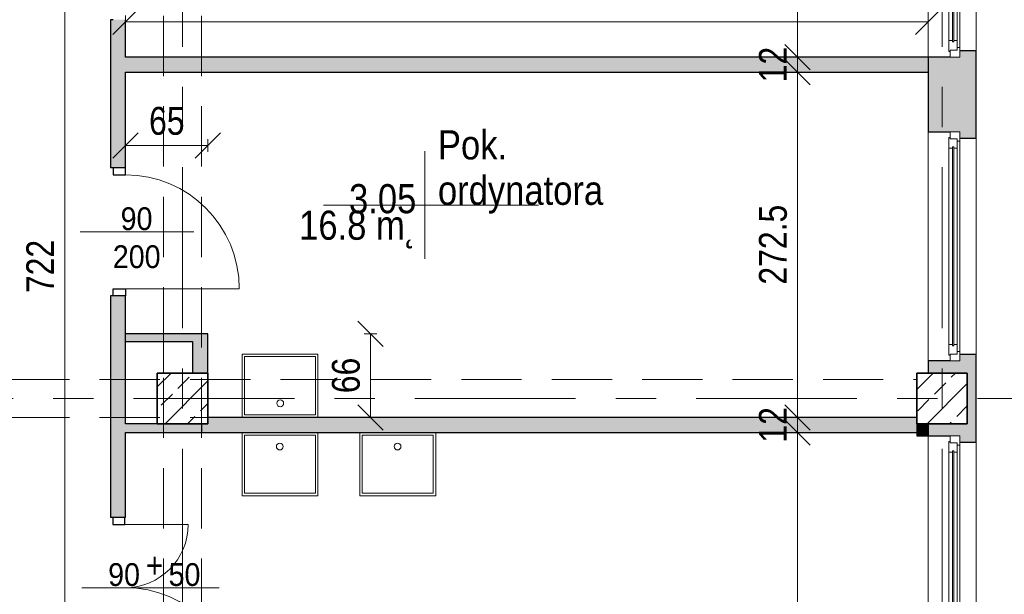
# Model space of a CAD drawing. Header units: centimetres. Extents: x -1737 to 22393, y -8842 to 3760.
# Tile 30 of 44: x 459 to 1237, y 1214 to 1667. Entities that reach past the tile are written whole.
import ezdxf

# ---------------------------------------------------------------- set-up
doc = ezdxf.new("R2010")
doc.units = ezdxf.units.CM
doc.linetypes.add('Oś', pattern=[222.25, 127, -31.75, 31.75, -31.75])
doc.linetypes.add('Ukryte', pattern=[71.438, 47.625, -23.813])
for name, color, linetype, lineweight in [('A-ANNO-DIMS', 211, 'Continuous', 13), ('A-ANNO-DIMS-100', 211, 'Continuous', 13), ('A-ANNO-NOTE', 131, 'Continuous', 9), ('A-AREA-IDEN', 2, 'Continuous', 13), ('A-DETL-GENF', 92, 'Continuous', 9), ('A-DETL-HDLN', 90, 'Ukryte', 9), ('A-DETL-MEDM', 33, 'Continuous', 25), ('A-DETL-THIN', 151, 'Continuous', 9), ('A-DOOR', 31, 'Continuous', 13), ('A-GLAZ', 151, 'Continuous', 13), ('A-WALL', 113, 'Continuous', 13), ('P-SANR-FIXT', 6, 'Continuous', 9), ('S-COLS', 52, 'Continuous', 9), ('S-GRID', 1, 'Continuous', 13)]:
    doc.layers.add(name, color=color, linetype=linetype, lineweight=lineweight)
doc.styles.add('Arial', font='arial.ttf', dxfattribs={"width": 0.9, "height": 18})
doc.styles.add('Arial Narrow', font='ARIALN.TTF', dxfattribs={"height": 20})
doc.styles.add('Arial Narrow_1', font='ARIALN.TTF', dxfattribs={"height": 22})
doc.styles.add('Arial_3', font='arial.ttf', dxfattribs={"width": 0.85, "height": 23})
doc.dimstyles.new('Diagonal_1_100__0_1_', dxfattribs={"dimscale": 30.48, "dimtxt": 22.515481, "dimasz": 0.656168, "dimexe": 0.164042, "dimexo": 0.0625, "dimgap": 0.065617, "dimtad": 1, "dimdec": 1, "dimrnd": 0.1, "dimdsep": 46, "dimtxsty": 'Arial Narrow_1', "dimblk1": 'OBLIQUE', "dimblk2": 'OBLIQUE', "dimsah": 1, "dimcen": 0.09, "dimazin": 0, "dimtfac": 1, "dimtdec": 4, "dimtix": 1, "dimtmove": 0, "dimatfit": 3, "dimfxl": 0.164042, "dimfxlon": 1, "dimtvp": 1, "dimtolj": 1, "dimtzin": 0, "dimarcsym": 2})

# ---------------------------------------------------------------- blocks, each defined once
blk = doc.blocks.new('M_Concrete-Square-Column - 400 x 400mm-V13-3_piętro I __3_90 m_ - stan istniejący')
at = {"layer": 'S-COLS'}
h = blk.add_hatch(dxfattribs=at)
h.set_pattern_fill('FP_14', color=256, style=0, pattern_type=2)
h.set_pattern_definition([(45, (-587.377, -1368.326), (-17.67767, 17.67767), []), (45, (-569.7, -1368.326), (-17.67767, 17.67767), [12.5, -6.25])])
h.paths.add_polyline_path([(20, -20), (20, 20), (-20, 20), (-20, -20)], flags=0)
at = {"layer": 'S-COLS', "lineweight": 35}
for p, q in [((20, 20), (-20, 20)), ((-20, 20), (-20, -20)), ((20, -20), (20, 20)), ((-20, -20), (20, -20))]:
    blk.add_line(p, q, dxfattribs=at)
blk = doc.blocks.new('M_Concrete-Square-Column - 400 x 400mm-V14-3_piętro I __3_90 m_ - stan istniejący')
at = {"layer": 'S-COLS'}
h = blk.add_hatch(dxfattribs=at)
h.set_pattern_fill('FP_15', color=256, style=0, pattern_type=2)
h.set_pattern_definition([(45, (-1187.377, -1368.326), (-17.67767, 17.67767), []), (45, (-1169.7, -1368.326), (-17.67767, 17.67767), [12.5, -6.25])])
h.paths.add_polyline_path([(20, -20), (20, 20), (-20, 20), (-20, -20)], flags=0)
at = {"layer": 'S-COLS', "lineweight": 35}
for p, q in [((20, 20), (-20, 20)), ((-20, 20), (-20, -20)), ((20, -20), (20, 20)), ((-20, -20), (20, -20))]:
    blk.add_line(p, q, dxfattribs=at)
blk = doc.blocks.new('zlew - Type 1-1332169-3_piętro I __3_90 m_ - stan istniejący')
at = {"layer": 'P-SANR-FIXT'}
for p, q in [((-17.5, 6), (-17.5, 56)), ((-17.5, 56), (42.5, 56)), ((42.5, 56), (42.5, 6)), ((-15.5, 8), (-15.5, 54)), ((-15.5, 54), (40.5, 54)), ((40.5, 54), (40.5, 8)), ((40.5, 8), (-15.5, 8))]:
    blk.add_line(p, q, dxfattribs=at)
blk.add_circle((12.66, 17.08), 2.7, dxfattribs=at)
blk = doc.blocks.new('DRZWI 1S - Drzwi 90-1815599-3_piętro I __3_90 m_ - stan istniejący')
at = {"layer": 'A-DETL-GENF'}
for p, q in [((-50.5, 5.85), (-50.5, -3.7)), ((-45, 5.85), (-50.5, 5.85)), ((-45, -3.7), (-45, 5.85)), ((50.5, 5.85), (45, 5.85)), ((45, 5.85), (45, -3.7)), ((50.5, -3.7), (50.5, 5.85)), ((-50.5, -3.7), (-45, -3.7)), ((45, -3.7), (50.5, -3.7))]:
    blk.add_line(p, q, dxfattribs=at)
at = {"layer": 'A-DETL-MEDM'}
for p, q in [((-45, 5.85), (-50.5, 5.85)), ((-50.5, 5.85), (-50.5, -3.7)), ((-45, -3.7), (-45, 5.85)), ((45, -3.7), (45, 5.85)), ((45, 5.85), (50.5, 5.85)), ((50.5, 5.85), (50.5, -3.7)), ((-50.5, -3.7), (-45, -3.7)), ((50.5, -3.7), (45, -3.7))]:
    blk.add_line(p, q, dxfattribs=at)
at = {"layer": 'A-DOOR'}
blk.add_line((45, 5.85), (45, 95.85), dxfattribs=at)
blk.add_arc((45, 5.85), 90, 90, 180, dxfattribs=at)
blk = doc.blocks.new('DRZWI 2S - automatyczna etykieta - Drzwi 90_50-2595123-3_piętro I __3_90 m_ - stan istniejący')
at = {"layer": 'A-DETL-GENF'}
for p, q in [((-55.5, 5.5), (-55.5, -4.05)), ((-50, 5.5), (-55.5, 5.5)), ((-50, -4.05), (-50, 5.5)), ((95.5, 5.5), (90, 5.5)), ((90, 5.5), (90, -4.05)), ((95.5, -4.05), (95.5, 5.5)), ((-55.5, -4.05), (-50, -4.05)), ((90, -4.05), (95.5, -4.05))]:
    blk.add_line(p, q, dxfattribs=at)
at = {"layer": 'A-DETL-MEDM'}
for p, q in [((-50, 5.5), (-55.5, 5.5)), ((-55.5, 5.5), (-55.5, -4.05)), ((-50, -4.05), (-50, 5.5)), ((90, -4.05), (90, 5.5)), ((90, 5.5), (95.5, 5.5)), ((95.5, 5.5), (95.5, -4.05)), ((-55.5, -4.05), (-50, -4.05)), ((95.5, -4.05), (90, -4.05))]:
    blk.add_line(p, q, dxfattribs=at)
at = {"layer": 'A-DOOR'}
for p, q in [((90, 5.5), (90, 95.5)), ((-50, 5.5), (-50, 55.5))]:
    blk.add_line(p, q, dxfattribs=at)
at = {"layer": 'A-DOOR', "lineweight": 9}
blk.add_line((0, 28.5), (0, -28.5), dxfattribs=at)
at = {"layer": 'A-DOOR'}
for centre, radius, start, end in [((90, 5.5), 90, 90, 180), ((-50, 5.5), 50, 360, 90)]:
    blk.add_arc(centre, radius, start, end, dxfattribs=at)
blk = doc.blocks.new('Okno - automatyczna etykieta - 181x181 _nietypowy podział_-2208597-3_piętro I __3_90 m_ - stan istniejący')
at = {"layer": 'A-GLAZ'}
for p, q in [((-83, 6), (-90.5, 6)), ((-90.5, 6), (-90.5, -1.5)), ((-90.5, 6), (90.5, 6)), ((-77.5, 4), (-85, 4)), ((-85, 4), (-85, -1.5)), ((-85, -1.5), (-85, 4)), ((-85, 4), (-83, 4)), ((-83, 4), (-83, 6)), ((83, 6), (-83, 6)), ((78.5, 1.25), (-78.5, 1.25)), ((-78.5, 1.25), (-78.5, 0.25)), ((-78.5, 0.25), (-78.5, 1.25)), ((-78.5, 1.25), (-77.5, 1.25)), ((-78.5, 0.25), (78.5, 0.25)), ((-77.5, 0.25), (-78.5, 0.25)), ((-77.5, 1.25), (-77.5, 4)), ((77.5, 4), (-77.5, 4)), ((-77.5, -2.5), (-77.5, 0.25)), ((85, 4), (77.5, 4)), ((77.5, 4), (77.5, 1.25)), ((77.5, 1.25), (78.5, 1.25)), ((77.5, 0.25), (77.5, -2.5)), ((78.5, 0.25), (77.5, 0.25)), ((78.5, 0.25), (78.5, 1.25)), ((78.5, 1.25), (78.5, 0.25)), ((90.5, 6), (83, 6)), ((83, 6), (83, 4)), ((83, 4), (85, 4)), ((85, -1.5), (85, 4)), ((85, 4), (85, -1.5)), ((90.5, -1.5), (90.5, 6)), ((-90.5, -1.5), (-85, -1.5)), ((-85, -1.5), (-86, -1.5)), ((-86, -1.5), (-86, -2.5)), ((-86, -2.5), (-77.5, -2.5)), ((77.5, -2.5), (-77.5, -2.5)), ((77.5, -2.5), (86, -2.5)), ((86, -1.5), (85, -1.5)), ((85, -1.5), (90.5, -1.5)), ((86, -2.5), (86, -1.5))]:
    blk.add_line(p, q, dxfattribs=at)
blk = doc.blocks.new('Okno - automatyczna etykieta - 181x181 _nietypowy podział_-2208595-3_piętro I __3_90 m_ - stan istniejący')
at = {"layer": 'A-GLAZ'}
for p, q in [((-90.5, 1.5), (-85, 1.5)), ((-90.5, -6), (-90.5, 1.5)), ((-86, 2.5), (-77.5, 2.5)), ((-86, 1.5), (-86, 2.5)), ((-85, 1.5), (-86, 1.5)), ((-85, -4), (-85, 1.5)), ((-85, 1.5), (-85, -4)), ((-77.5, 2.5), (-77.5, -0.25)), ((77.5, 2.5), (-77.5, 2.5)), ((77.5, 2.5), (86, 2.5)), ((77.5, -0.25), (77.5, 2.5)), ((85, 1.5), (85, -4)), ((86, 1.5), (85, 1.5)), ((85, 1.5), (90.5, 1.5)), ((85, -4), (85, 1.5)), ((86, 2.5), (86, 1.5)), ((90.5, 1.5), (90.5, -6)), ((-83, -6), (-90.5, -6)), ((-90.5, -6), (90.5, -6)), ((-77.5, -4), (-85, -4)), ((-85, -4), (-83, -4)), ((-83, -4), (-83, -6)), ((83, -6), (-83, -6)), ((-78.5, -1.25), (-78.5, -0.25)), ((-78.5, -0.25), (78.5, -0.25)), ((-78.5, -0.25), (-78.5, -1.25)), ((-77.5, -0.25), (-78.5, -0.25)), ((78.5, -1.25), (-78.5, -1.25)), ((-78.5, -1.25), (-77.5, -1.25)), ((-77.5, -1.25), (-77.5, -4)), ((77.5, -4), (-77.5, -4)), ((78.5, -0.25), (77.5, -0.25)), ((77.5, -1.25), (78.5, -1.25)), ((77.5, -4), (77.5, -1.25)), ((85, -4), (77.5, -4)), ((78.5, -0.25), (78.5, -1.25)), ((78.5, -1.25), (78.5, -0.25)), ((83, -4), (85, -4)), ((83, -6), (83, -4)), ((90.5, -6), (83, -6))]:
    blk.add_line(p, q, dxfattribs=at)
blk = doc.blocks.new('DIMBLOCK76-3_piętro I __3_90 m_ - stan istniejący')
at = {"layer": 'A-ANNO-DIMS-100'}
for p, q in [((1073.19, 1341.33), (1063.19, 1351.33)), ((1068.19, 1341.33), (1078.19, 1341.33)), ((1073.19, 1341.33), (1068.19, 1341.33)), ((1073.19, 915.33), (1073.19, 1341.33)), ((1073.19, 1341.33), (1083.19, 1331.33)), ((1073.19, 915.33), (1063.19, 925.33)), ((1068.19, 915.33), (1078.19, 915.33)), ((1073.19, 915.33), (1068.19, 915.33)), ((1073.19, 915.33), (1083.19, 905.33))]:
    blk.add_line(p, q, dxfattribs=at)
at = {"layer": 'A-ANNO-DIMS-100', "color": 0, "insert": (1042.76, 1107.42), "char_height": 22, "width": 50.1774, "attachment_point": 1, "rotation": 90, "line_spacing_factor": 0.974696, "style": 'Arial Narrow_1'}
blk.add_mtext('426', dxfattribs=at)
blk = doc.blocks.new('_Oblique')
at = {"color": 0, "linetype": 'ByBlock', "lineweight": -2}
blk.add_line((-0.5, -0.5), (0.5, 0.5), dxfattribs=at)
blk = doc.blocks.new('DIMBLOCK77-3_piętro I __3_90 m_ - stan istniejący')
at = {"layer": 'A-ANNO-DIMS-100'}
for p, q in [((1073.19, 1353.33), (1063.19, 1363.33)), ((1073.19, 1341.33), (1063.19, 1351.33)), ((1068.19, 1353.33), (1078.19, 1353.33)), ((1073.19, 1353.33), (1068.19, 1353.33)), ((1073.19, 1341.33), (1073.19, 1353.33)), ((1073.19, 1353.33), (1083.19, 1343.33)), ((1068.19, 1341.33), (1078.19, 1341.33)), ((1073.19, 1341.33), (1068.19, 1341.33)), ((1073.19, 1341.33), (1083.19, 1331.33))]:
    blk.add_line(p, q, dxfattribs=at)
at = {"layer": 'A-ANNO-DIMS-100', "color": 0, "insert": (1042.76, 1333.39), "char_height": 22, "width": 33.4516, "attachment_point": 1, "rotation": 90, "line_spacing_factor": 0.974696, "style": 'Arial Narrow_1'}
blk.add_mtext('12', dxfattribs=at)
blk = doc.blocks.new('DIMBLOCK78-3_piętro I __3_90 m_ - stan istniejący')
at = {"layer": 'A-ANNO-DIMS-100'}
for p, q in [((1073.19, 1625.83), (1063.19, 1635.83)), ((1068.19, 1625.83), (1078.19, 1625.83)), ((1073.19, 1625.83), (1068.19, 1625.83)), ((1073.19, 1353.33), (1073.19, 1625.83)), ((1073.19, 1625.83), (1083.19, 1615.83)), ((1073.19, 1353.33), (1063.19, 1363.33)), ((1068.19, 1353.33), (1078.19, 1353.33)), ((1073.19, 1353.33), (1068.19, 1353.33)), ((1073.19, 1353.33), (1083.19, 1343.33))]:
    blk.add_line(p, q, dxfattribs=at)
at = {"layer": 'A-ANNO-DIMS-100', "color": 0, "insert": (1042.76, 1458.13), "char_height": 22, "width": 75.4805, "attachment_point": 1, "rotation": 90, "line_spacing_factor": 0.974696, "style": 'Arial Narrow_1'}
blk.add_mtext('272.5', dxfattribs=at)
blk = doc.blocks.new('DIMBLOCK79-3_piętro I __3_90 m_ - stan istniejący')
at = {"layer": 'A-ANNO-DIMS-100'}
for p, q in [((1073.19, 1637.83), (1063.19, 1647.83)), ((1073.19, 1625.83), (1063.19, 1635.83)), ((1068.19, 1637.83), (1078.19, 1637.83)), ((1073.19, 1637.83), (1068.19, 1637.83)), ((1073.19, 1625.83), (1073.19, 1637.83)), ((1073.19, 1637.83), (1083.19, 1627.83)), ((1068.19, 1625.83), (1078.19, 1625.83)), ((1073.19, 1625.83), (1068.19, 1625.83)), ((1073.19, 1625.83), (1083.19, 1615.83))]:
    blk.add_line(p, q, dxfattribs=at)
at = {"layer": 'A-ANNO-DIMS-100', "color": 0, "insert": (1042.76, 1617.89), "char_height": 22, "width": 33.4516, "attachment_point": 1, "rotation": 90, "line_spacing_factor": 0.974696, "style": 'Arial Narrow_1'}
blk.add_mtext('12', dxfattribs=at)
blk = doc.blocks.new('DIMBLOCK80-3_piętro I __3_90 m_ - stan istniejący')
at = {"layer": 'A-ANNO-DIMS-100'}
for p, q in [((1073.19, 1863.33), (1063.19, 1873.33)), ((1068.19, 1863.33), (1078.19, 1863.33)), ((1073.19, 1863.33), (1068.19, 1863.33)), ((1073.19, 1637.83), (1073.19, 1863.33)), ((1073.19, 1863.33), (1083.19, 1853.33)), ((1073.19, 1637.83), (1063.19, 1647.83)), ((1068.19, 1637.83), (1078.19, 1637.83)), ((1073.19, 1637.83), (1068.19, 1637.83)), ((1073.19, 1637.83), (1083.19, 1627.83))]:
    blk.add_line(p, q, dxfattribs=at)
at = {"layer": 'A-ANNO-DIMS-100', "color": 0, "insert": (1042.76, 1719.13), "char_height": 22, "width": 75.4805, "attachment_point": 1, "rotation": 90, "line_spacing_factor": 0.974696, "style": 'Arial Narrow_1'}
blk.add_mtext('225.5', dxfattribs=at)
blk = doc.blocks.new('DIMBLOCK94-3_piętro I __3_90 m_ - stan istniejący')
at = {"layer": 'A-ANNO-DIMS-100'}
for p, q in [((494.38, 1833.33), (484.38, 1843.33)), ((489.38, 1833.33), (499.38, 1833.33)), ((494.38, 1833.33), (489.38, 1833.33)), ((494.38, 1111.33), (494.38, 1833.33)), ((494.38, 1833.33), (504.38, 1823.33)), ((494.38, 1111.33), (484.38, 1121.33)), ((489.38, 1111.33), (499.38, 1111.33)), ((494.38, 1111.33), (489.38, 1111.33)), ((494.38, 1111.33), (504.38, 1101.33))]:
    blk.add_line(p, q, dxfattribs=at)
at = {"layer": 'A-ANNO-DIMS-100', "color": 0, "insert": (463.94, 1451.42), "char_height": 22, "width": 50.1774, "attachment_point": 1, "rotation": 90, "line_spacing_factor": 0.974696, "style": 'Arial Narrow_1'}
blk.add_mtext('722', dxfattribs=at)
blk = doc.blocks.new('DIMBLOCK99-3_piętro I __3_90 m_ - stan istniejący')
at = {"layer": 'A-ANNO-DIMS-100'}
for p, q in [((735.82, 1419.33), (725.82, 1429.33)), ((730.82, 1419.33), (740.82, 1419.33)), ((735.82, 1419.33), (730.82, 1419.33)), ((735.82, 1353.33), (735.82, 1419.33)), ((735.82, 1419.33), (745.82, 1409.33)), ((735.82, 1353.33), (725.82, 1363.33)), ((730.82, 1353.33), (740.82, 1353.33)), ((735.82, 1353.33), (730.82, 1353.33)), ((735.82, 1353.33), (745.82, 1343.33))]:
    blk.add_line(p, q, dxfattribs=at)
at = {"layer": 'A-ANNO-DIMS-100', "color": 0, "insert": (705.39, 1372.39), "char_height": 22, "width": 33.4516, "attachment_point": 1, "rotation": 90, "line_spacing_factor": 0.974696, "style": 'Arial Narrow_1'}
blk.add_mtext('66', dxfattribs=at)
blk = doc.blocks.new('METKA_POMIESZCZENIA2 - Rozbudowana - bez ramki-2396678-3_piętro I __3_90 m_ - stan istniejący')
at = {"layer": 'A-AREA-IDEN'}
for p, q in [((0, 0.425), (0, 0)), ((0.0976, 0), (-0.8, 0)), ((-0.8, 0), (0.9, 0)), ((0, 0), (0, -0.425))]:
    blk.add_line(p, q, dxfattribs=at)
blk = doc.blocks.new('DIMBLOCK246-3_piętro I __3_90 m_ - stan istniejący')
at = {"layer": 'A-ANNO-DIMS-100'}
for p, q in [((542.38, 1665.74), (552.38, 1675.74)), ((1176.38, 1665.74), (1186.38, 1675.74)), ((542.38, 1665.74), (532.38, 1655.74)), ((542.38, 1660.74), (542.38, 1670.74)), ((1176.38, 1665.74), (542.38, 1665.74)), ((542.38, 1665.74), (542.38, 1660.74)), ((1176.38, 1665.74), (1166.38, 1655.74)), ((1176.38, 1660.74), (1176.38, 1670.74)), ((1176.38, 1665.74), (1176.38, 1660.74))]:
    blk.add_line(p, q, dxfattribs=at)
at = {"layer": 'A-ANNO-DIMS-100', "color": 0, "insert": (838.47, 1696.17), "char_height": 22, "width": 50.1774, "attachment_point": 1, "line_spacing_factor": 0.974696, "style": 'Arial Narrow_1'}
blk.add_mtext('634', dxfattribs=at)
blk = doc.blocks.new('DIMBLOCK265-3_piętro I __3_90 m_ - stan istniejący')
at = {"layer": 'A-ANNO-DIMS-100'}
for p, q in [((542.38, 1568.03), (552.38, 1578.03)), ((542.38, 1563.03), (542.38, 1573.03)), ((607.38, 1568.03), (617.38, 1578.03)), ((607.38, 1563.03), (607.38, 1573.03)), ((542.38, 1568.03), (532.38, 1558.03)), ((607.38, 1568.03), (542.38, 1568.03)), ((542.38, 1568.03), (542.38, 1563.03)), ((607.38, 1568.03), (597.38, 1558.03)), ((607.38, 1568.03), (607.38, 1563.03))]:
    blk.add_line(p, q, dxfattribs=at)
at = {"layer": 'A-ANNO-DIMS-100', "color": 0, "insert": (560.94, 1598.46), "char_height": 22, "width": 33.4516, "attachment_point": 1, "line_spacing_factor": 0.974696, "style": 'Arial Narrow_1'}
blk.add_mtext('65', dxfattribs=at)

msp = doc.modelspace()

# ---------------------------------------------------------------- hatches: boundary and pattern name
at = {"layer": 'A-WALL', "lineweight": 5}
h = msp.add_hatch(color=254, dxfattribs=at)
h.paths.add_polyline_path([(542.38, 861.33), (542.38, 1123.33), (530.38, 1123.33), (530.38, 861.33)], flags=0)
h.paths.add_polyline_path([(530.38, 1274.33), (542.38, 1274.33), (542.38, 1449.33), (530.38, 1449.33)], flags=0)
h.paths.add_polyline_path([(542.23, 1550.33), (542.38, 1550.33), (542.38, 1667.33), (530.38, 1667.33), (530.38, 1550.33), (532.68, 1550.33)], flags=0)
h.paths.add_polyline_path([(532.68, 1768.33), (542.38, 1768.33), (542.38, 1934.83), (530.38, 1934.83), (530.38, 1768.33)], flags=0)
h.paths.add_polyline_path([(542.23, 2035.83), (542.38, 2035.83), (542.38, 2130.83), (530.38, 2130.83), (530.38, 2035.83), (532.68, 2035.83)], flags=0)
h.paths.add_polyline_path([(530.38, 2251.83), (542.38, 2251.83), (542.38, 2355.33), (530.38, 2355.33)], flags=0)
h.paths.add_polyline_path([(530.38, 2625.33), (542.38, 2625.33), (542.38, 2793.33), (530.38, 2793.33), (530.38, 2627.47)], flags=0)
at = {"layer": 'A-WALL'}
h = msp.add_hatch(color=9, dxfattribs=at)
h.paths.add_polyline_path([(1207.38, 908.33), (1214.38, 908.33), (1214.38, 922.83), (1201.38, 922.83), (1201.38, 917.83), (1176.38, 917.83), (1176.38, 908.33), (1201.38, 908.33)], flags=0)
h.paths.add_polyline_path([(1201.38, 1093.83), (1214.38, 1093.83), (1214.38, 1162.83), (1201.38, 1162.83), (1201.38, 1157.83), (1176.38, 1157.83), (1176.38, 1098.83), (1201.38, 1098.83)], flags=0)
h.paths.add_polyline_path([(1214.38, 1333.83), (1214.38, 1402.83), (1201.38, 1402.83), (1201.38, 1397.83), (1176.38, 1397.83), (1176.38, 1388.33), (1207.38, 1388.33), (1207.38, 1348.33), (1176.38, 1348.33), (1176.38, 1338.83), (1201.38, 1338.83), (1201.38, 1333.83)], flags=0)
h.paths.add_polyline_path([(1201.38, 1573.83), (1214.38, 1573.83), (1214.38, 1642.83), (1201.38, 1642.83), (1201.38, 1637.83), (1176.38, 1637.83), (1176.38, 1578.83), (1201.38, 1578.83)], flags=0)
h.paths.add_polyline_path([(1214.38, 1813.83), (1214.38, 1882.83), (1201.38, 1882.83), (1201.38, 1877.83), (1176.38, 1877.83), (1176.38, 1868.33), (1207.38, 1868.33), (1207.38, 1828.33), (1176.38, 1828.33), (1176.38, 1818.83), (1201.38, 1818.83), (1201.38, 1813.83)], flags=0)
h.paths.add_polyline_path([(1214.38, 2053.83), (1214.38, 2122.83), (1201.38, 2122.83), (1201.38, 2117.83), (1176.38, 2117.83), (1176.38, 2058.83), (1201.38, 2058.83), (1201.38, 2053.83)], flags=0)
h.paths.add_polyline_path([(1214.38, 2293.83), (1214.38, 2335.33), (1207.38, 2335.33), (1207.38, 2308.33), (1176.38, 2308.33), (1176.38, 2298.83), (1201.38, 2298.83), (1201.38, 2293.83)], flags=0)
for points in [[(542.38, 1625.83), (1176.38, 1625.83), (1176.38, 1637.83), (542.38, 1637.83)], [(542.38, 1413.33), (595.38, 1413.33), (595.38, 1419.33), (542.38, 1419.33)], [(600.38, 1388.33), (607.38, 1388.33), (607.38, 1419.33), (595.38, 1419.33), (595.38, 1388.33)], [(567.38, 1341.33), (602.38, 1341.33), (602.38, 1348.33), (542.38, 1348.33), (542.38, 1341.33)], [(607.38, 1341.33), (1167.38, 1341.33), (1167.38, 1353.33), (607.38, 1353.33), (607.38, 1348.33), (602.38, 1348.33), (602.38, 1341.33)], [(1176.38, 1338.83), (1176.38, 1348.33), (1167.38, 1348.33), (1167.38, 1338.83)]]:
    msp.add_hatch(color=9, dxfattribs=at).paths.add_polyline_path(points, flags=0)

# ---------------------------------------------------------------- linework, layer by layer
at = {"layer": 'A-ANNO-NOTE', "lineweight": 13}
for p, q in [((506.38, 1499.83), (596.38, 1499.83)), ((516.38, 1218.83), (616.38, 1218.83))]:
    msp.add_line(p, q, dxfattribs=at)
at = {"layer": 'A-DETL-HDLN'}
for p, q in [((572.38, 408.33), (572.38, 2788.33)), ((572.38, 408.33), (572.38, 2788.33)), ((602.38, 408.33), (602.38, 2788.33)), ((602.38, 408.33), (602.38, 2788.33)), ((-1192.62, 1383.33), (1167.38, 1383.33)), ((-1192.62, 1383.33), (1167.38, 1383.33)), ((-1192.62, 1353.33), (1167.38, 1353.33)), ((-1192.62, 1353.33), (1167.38, 1353.33))]:
    msp.add_line(p, q, dxfattribs=at)
at = {"layer": 'A-DETL-THIN'}
for p, q in [((572.38, 1388.33), (572.38, 1413.33)), ((572.38, 1388.33), (572.38, 1413.33)), ((567.38, 1383.33), (542.38, 1383.33)), ((567.38, 1383.33), (542.38, 1383.33))]:
    msp.add_line(p, q, dxfattribs=at)
at = {"layer": 'A-WALL'}
for p, q in [((1176.38, 1637.83), (1176.38, 1818.83)), ((1214.38, 1813.83), (1214.38, 1642.83)), ((1176.38, 1397.83), (1176.38, 1578.83)), ((1214.38, 1573.83), (1214.38, 1402.83)), ((1176.38, 1157.83), (1176.38, 1338.83)), ((1214.38, 1333.83), (1214.38, 1162.83))]:
    msp.add_line(p, q, dxfattribs=at)
at = {"layer": 'A-WALL', "color": 7, "lineweight": 25}
for p, q in [((530.38, 1667.33), (530.38, 1550.33)), ((532.68, 1667.33), (530.38, 1667.33)), ((542.38, 1667.33), (542.23, 1667.33)), ((542.38, 1637.83), (542.38, 1667.33)), ((1214.38, 1642.83), (1201.38, 1642.83)), ((1214.38, 1573.83), (1214.38, 1642.83)), ((1193.88, 1637.83), (542.38, 1637.83)), ((1176.38, 1637.83), (1176.38, 1578.83)), ((542.38, 1550.33), (542.38, 1625.83)), ((542.38, 1625.83), (1176.38, 1625.83)), ((1176.38, 1578.83), (1193.88, 1578.83)), ((1201.38, 1573.83), (1214.38, 1573.83)), ((532.68, 1550.33), (530.38, 1550.33)), ((542.38, 1550.33), (542.23, 1550.33)), ((530.38, 1449.33), (530.38, 1274.33)), ((532.68, 1449.33), (530.38, 1449.33)), ((542.38, 1449.33), (542.23, 1449.33)), ((542.38, 1348.33), (542.38, 1449.33)), ((607.38, 1419.33), (542.38, 1419.33)), ((607.38, 1388.33), (607.38, 1419.33)), ((542.38, 1413.33), (595.38, 1413.33)), ((595.38, 1413.33), (595.38, 1388.33)), ((1214.38, 1402.83), (1201.38, 1402.83)), ((1214.38, 1333.83), (1214.38, 1402.83)), ((1176.38, 1397.83), (1176.38, 1388.33)), ((1193.88, 1397.83), (1176.38, 1397.83)), ((567.38, 1348.33), (542.38, 1348.33)), ((602.38, 1348.33), (602.38, 1341.33)), ((1167.38, 1353.33), (607.38, 1353.33)), ((1167.38, 1348.33), (1167.38, 1338.83)), ((1176.38, 1348.33), (1176.38, 1338.83)), ((542.38, 1274.33), (542.38, 1341.33)), ((542.38, 1341.33), (1167.38, 1341.33)), ((1167.38, 1338.83), (1193.88, 1338.83)), ((1201.38, 1333.83), (1214.38, 1333.83)), ((532.33, 1274.33), (530.38, 1274.33)), ((542.38, 1274.33), (541.88, 1274.33))]:
    msp.add_line(p, q, dxfattribs=at)
at = {"layer": 'S-GRID', "linetype": 'Oś'}
for p, q in [((587.38, 2884.27), (587.38, 27.13)), ((1187.38, 2884.27), (1187.38, 27.13)), ((1342.46, 1368.33), (-1368.76, 1368.33))]:
    msp.add_line(p, q, dxfattribs=at)

# ---------------------------------------------------------------- block references
at = {"layer": 'A-AREA-IDEN', "xscale": 99.99999999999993, "yscale": 99.99999999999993, "zscale": 99.99999999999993}
msp.add_blockref('METKA_POMIESZCZENIA2 - Rozbudowana - bez ramki-2396678-3_piętro I __3_90 m_ - stan istniejący', (778.73, 1520.95), dxfattribs=at)
at = {"layer": 'A-DOOR', "rotation": 270.0000000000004}
for name, p in [('DRZWI 1S - Drzwi 90-1815599-3_piętro I __3_90 m_ - stan istniejący', (536.38, 1499.83)), ('DRZWI 2S - automatyczna etykieta - Drzwi 90_50-2595123-3_piętro I __3_90 m_ - stan istniejący', (536.38, 1218.83))]:
    msp.add_blockref(name, p, dxfattribs=at)
at = {"layer": 'A-GLAZ'}
for name, p, rotation in [('Okno - automatyczna etykieta - 181x181 _nietypowy podział_-2208597-3_piętro I __3_90 m_ - stan istniejący', (1195.38, 1728.33), 270.0000000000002), ('Okno - automatyczna etykieta - 181x181 _nietypowy podział_-2208597-3_piętro I __3_90 m_ - stan istniejący', (1195.38, 1488.33), 270.0000000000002), ('Okno - automatyczna etykieta - 181x181 _nietypowy podział_-2208595-3_piętro I __3_90 m_ - stan istniejący', (1195.38, 1248.33), 90.00000000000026)]:
    msp.add_blockref(name, p, dxfattribs=dict(at, rotation=rotation))
at = {"layer": 'P-SANR-FIXT'}
msp.add_blockref('zlew - Type 1-1332169-3_piętro I __3_90 m_ - stan istniejący', (651.88, 1347.33), dxfattribs=at)
at = {"layer": 'P-SANR-FIXT', "rotation": 180}
for p in [(676.88, 1347.33), (769.88, 1347.33)]:
    msp.add_blockref('zlew - Type 1-1332169-3_piętro I __3_90 m_ - stan istniejący', p, dxfattribs=at)
at = {"layer": 'S-COLS'}
for name, p in [('M_Concrete-Square-Column - 400 x 400mm-V13-3_piętro I __3_90 m_ - stan istniejący', (587.38, 1368.33)), ('M_Concrete-Square-Column - 400 x 400mm-V14-3_piętro I __3_90 m_ - stan istniejący', (1187.38, 1368.33))]:
    msp.add_blockref(name, p, dxfattribs=at)

# ---------------------------------------------------------------- texts
at = {"layer": 'A-ANNO-NOTE', "lineweight": 211, "char_height": 18, "attachment_point": 5, "line_spacing_factor": 0.936439, "style": 'Arial'}
for s, insert, width in [('\\pxqc,t6.35,12.7,19.05,25.4,31.75,38.1,44.45,50.8,57.15,63.5,69.85,76.2,82.55,88.9,95.25,101.6,107.95,114.3,120.65,127,133.35,139.7,146.05,152.4,158.75,165.1,171.45,177.8,184.15,190.5,196.85,203.2;{90}', (551.07, 1510.06), 25.65), ('\\pxqc,t6.35,12.7,19.05,25.4,31.75,38.1,44.45,50.8,57.15,63.5,69.85,76.2,82.55,88.9,95.25,101.6,107.95,114.3,120.65,127,133.35,139.7,146.05,152.4,158.75,165.1,171.45,177.8,184.15,190.5,196.85,203.2;{200}', (551.16, 1480.06), 38.07), ('\\pxqc,t6.35,12.7,19.05,25.4,31.75,38.1,44.45,50.8,57.15,63.5,69.85,76.2,82.55,88.9,95.25,101.6,107.95,114.3,120.65,127,133.35,139.7,146.05,152.4,158.75,165.1,171.45,177.8,184.15,190.5,196.85,203.2;{90}', (541.18, 1229.06), 25.65), ('\\pxqc,t6.35,12.7,19.05,25.4,31.75,38.1,44.45,50.8,57.15,63.5,69.85,76.2,82.55,88.9,95.25,101.6,107.95,114.3,120.65,127,133.35,139.7,146.05,152.4,158.75,165.1,171.45,177.8,184.15,190.5,196.85,203.2;{50}', (588.92, 1229.06), 25.65)]:
    msp.add_mtext(s, dxfattribs=dict(at, insert=insert, width=width))
at = {"layer": 'A-ANNO-NOTE', "lineweight": 13, "insert": (558.58, 1246.48), "char_height": 20, "width": 14.746, "attachment_point": 1, "line_spacing_factor": 0.949189, "style": 'Arial Narrow'}
msp.add_mtext('\\pxt6.35,12.7,19.05,25.4,31.75,38.1,44.45,50.8,57.15,63.5,69.85,76.2,82.55,88.9,95.25,101.6,107.95,114.3,120.65,127,133.35,139.7,146.05,152.4,158.75,165.1,171.45,177.8,184.15,190.5,196.85,203.2;{+}', dxfattribs=at)
at = {"layer": 'A-AREA-IDEN', "char_height": 23, "line_spacing_factor": 0.936439, "style": 'Arial_3'}
for s, insert, width, attachment_point in [('\\pxt3.69565,7.3913,11.08696,14.78261,18.47826,22.17391,25.86957,29.56522,33.26087,36.95652,40.65217,44.34783,48.04348,51.73913,55.43478,59.13043,62.82609,66.52174,70.21739,73.91304,77.6087,81.30435,85,88.69565,92.3913,96.08696,99.78261,103.47826,107.17391,110.86957,114.56522,118.26087;{Pok.\\Pordynatora}', (789.15, 1514.17), 129.88, 7), ('\\pxqr,t3.69565,7.3913,11.08696,14.78261,18.47826,22.17391,25.86957,29.56522,33.26087,36.95652,40.65217,44.34783,48.04348,51.73913,55.43478,59.13043,62.82609,66.52174,70.21739,73.91304,77.6087,81.30435,85,88.69565,92.3913,96.08696,99.78261,103.47826,107.17391,110.86957,114.56522,118.26087;{3.05}', (772.07, 1514.17), 52.87, 9), ('\\pxqr,t3.69565,7.3913,11.08696,14.78261,18.47826,22.17391,25.86957,29.56522,33.26087,36.95652,40.65217,44.34783,48.04348,51.73913,55.43478,59.13043,62.82609,66.52174,70.21739,73.91304,77.6087,81.30435,85,88.69565,92.3913,96.08696,99.78261,103.47826,107.17391,110.86957,114.56522,118.26087;{16.8 m˛}', (772.07, 1516.56), 91.63, 3)]:
    msp.add_mtext(s, dxfattribs=dict(at, insert=insert, width=width, attachment_point=attachment_point))

# ---------------------------------------------------------------- dimensions: what is measured, and where the dimension line sits
at = {"layer": 'A-ANNO-DIMS'}
for base, p1, p2, angle, override, picture, middle in [((1073.19, 1863.33), (1068.19, 1637.83), (1068.19, 1863.33), 90, {"dimpost": '<>', "dimfxl": 225.5}, 'DIMBLOCK80-3_piętro I __3_90 m_ - stan istniejący', (1059.96, 1750.58)), ((494.38, 1833.33), (489.38, 1111.33), (489.38, 1833.33), 90, {"dimpost": '<>', "dimfxl": 722}, 'DIMBLOCK94-3_piętro I __3_90 m_ - stan istniejący', (481.33, 1472.33)), ((542.38, 1665.74), (1176.38, 1660.74), (542.38, 1660.74), 0, {"dimpost": '<>', "dimfxl": 634}, 'DIMBLOCK246-3_piętro I __3_90 m_ - stan istniejący', (859.38, 1678.97)), ((1073.19, 1637.83), (1068.19, 1625.83), (1068.19, 1637.83), 90, {"dimpost": '<>', "dimfxl": 12}, 'DIMBLOCK79-3_piętro I __3_90 m_ - stan istniejący', (1060.15, 1631.83)), ((1073.19, 1625.83), (1068.19, 1353.33), (1068.19, 1625.83), 90, {"dimpost": '<>', "dimfxl": 272.5}, 'DIMBLOCK78-3_piętro I __3_90 m_ - stan istniejący', (1059.96, 1489.58)), ((542.38, 1568.03), (607.38, 1563.03), (542.38, 1563.03), 0, {"dimpost": '<>', "dimfxl": 65}, 'DIMBLOCK265-3_piętro I __3_90 m_ - stan istniejący', (574.88, 1581.26)), ((735.82, 1419.33), (730.82, 1353.33), (730.82, 1419.33), 90, {"dimpost": '<>', "dimfxl": 66}, 'DIMBLOCK99-3_piętro I __3_90 m_ - stan istniejący', (722.59, 1386.33)), ((1073.19, 1353.33), (1068.19, 1341.33), (1068.19, 1353.33), 90, {"dimpost": '<>', "dimfxl": 12}, 'DIMBLOCK77-3_piętro I __3_90 m_ - stan istniejący', (1060.15, 1347.33)), ((1073.19, 1341.33), (1068.19, 915.33), (1068.19, 1341.33), 90, {"dimpost": '<>', "dimfxl": 426}, 'DIMBLOCK76-3_piętro I __3_90 m_ - stan istniejący', (1059.96, 1128.33))]:
    dim = msp.add_linear_dim(base=base, p1=p1, p2=p2, angle=angle, dimstyle='Diagonal_1_100__0_1_', override=override, dxfattribs=at)
    dim.commit()
    dim.dimension.update_dxf_attribs({"geometry": picture, "text_midpoint": middle})

doc.saveas('drawing.dxf')
